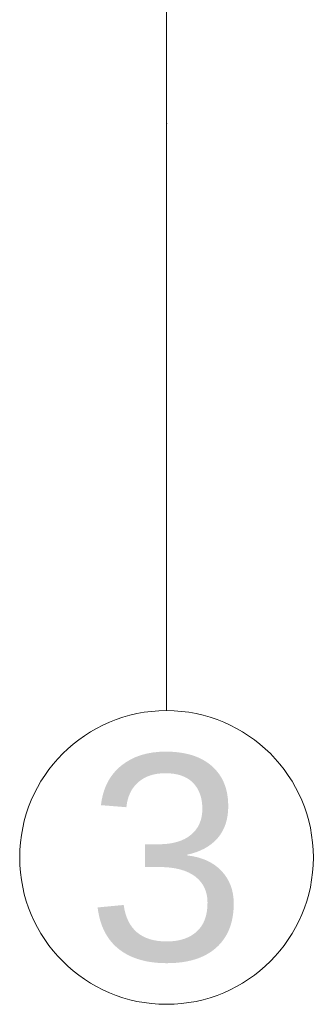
# Model space of a CAD drawing. Header units: millimetres. Extents: x -573548 to 674770, y -184010 to -47794.
# Tile 60 of 181: x 94547 to 95047, y -108895 to -107219. Entities that reach past the tile are written whole.
import ezdxf
from ezdxf.enums import TextEntityAlignment as Align

# ---------------------------------------------------------------- set-up
doc = ezdxf.new("R2010")
doc.units = ezdxf.units.MM
doc.layers.add('A.02 RZUT PIWNICY_is$0$Structural - Grid', color=8, linetype='Continuous', lineweight=9)
doc.layers.add('A.02 RZUT PIWNICY_is$0$Structural - Grid_Nr_pióra__17', color=8, linetype='Continuous', lineweight=9)
doc.styles.add('A.02 RZUT PIWNICY_is$0$STYL_AUTOMATYCZNY_1', font='arial.ttf')

# ---------------------------------------------------------------- blocks, each defined once
blk = doc.blocks.new('A.02 RZUT PIWNICY_is$0$Standardowy znacznik osi')
at = {"layer": 'A.02 RZUT PIWNICY_is$0$Structural - Grid_Nr_pióra__17'}
for q in [(0, 0), (17855.4, 0)]:
    blk.add_line((1000, 0), q, dxfattribs=at)
blk.add_circle((-250, 0), 250, dxfattribs=at)
blk.add_point((1000, 0), dxfattribs=at)
blk.add_point((1000, 0), dxfattribs=at)
at = {"layer": 'A.02 RZUT PIWNICY_is$0$Structural - Grid_Nr_pióra__17', "style": 'A.02 RZUT PIWNICY_is$0$STYL_AUTOMATYCZNY_1'}
for tag, p in [('AC_MarkerText_1_0', (5, -80)), ('AC_MarkerText_1_1', (19360.4, -80))]:
    blk.add_attdef(tag, text='', height=350, rotation=270, dxfattribs=at).set_placement(p, align=Align.TOP_CENTER)
blk = doc.blocks.new('A.02 RZUT PIWNICY_is')
at = {"layer": 'A.02 RZUT PIWNICY_is$0$Structural - Grid'}
ref = blk.add_blockref('A.02 RZUT PIWNICY_is$0$Standardowy znacznik osi', (95367.3, -108395.1), dxfattribs=dict(at, zscale=1000, rotation=90))
ref.add_attrib('AC_MarkerText_1', '3', dxfattribs={"layer": 'A.02 RZUT PIWNICY_is$0$Structural - Grid_Nr_pióra__17', "color": 20, "lineweight": 15, "true_color": 0xf73328, "height": 350, "style": 'A.02 RZUT PIWNICY_is$0$STYL_AUTOMATYCZNY_1'}).set_placement((95367.3, -108470.1), align=Align.TOP_CENTER)

msp = doc.modelspace()

# ---------------------------------------------------------------- block references
at = {"ltscale": 10}
msp.add_blockref('A.02 RZUT PIWNICY_is', (-570.227, 0), dxfattribs=at)

doc.saveas('drawing.dxf')
